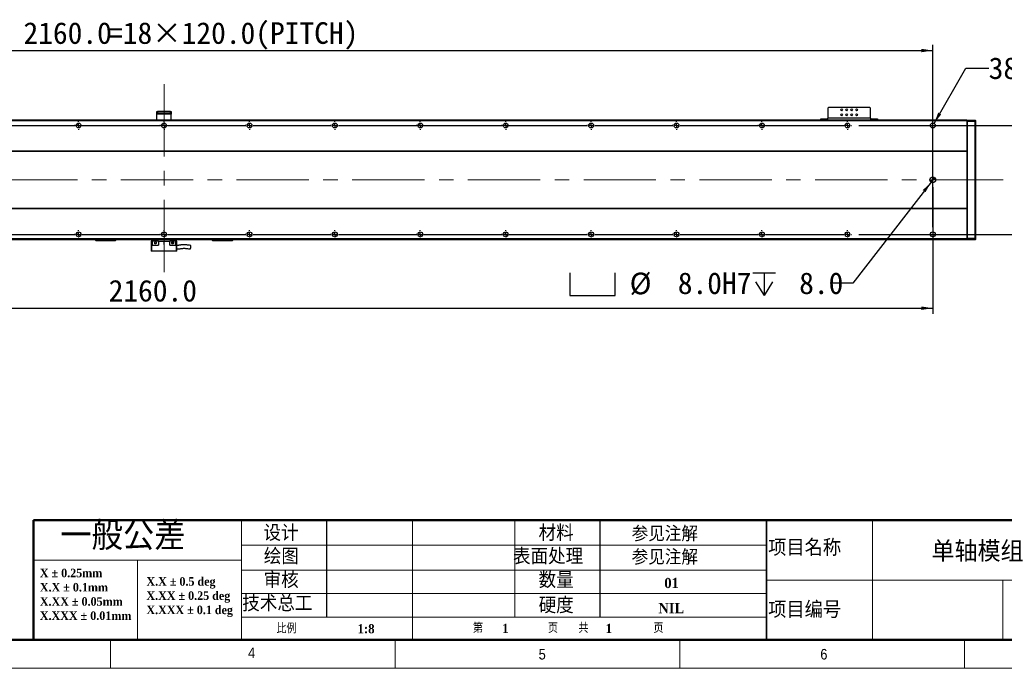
# Model space of a CAD drawing. Header units: millimetres. Extents: x 40 to 3320, y 40 to 2336.
# Tile 3 of 8: x 1153 to 2536, y 40 to 952. Entities that reach past the tile are written whole.
import ezdxf

# ---------------------------------------------------------------- set-up
doc = ezdxf.new("R2010")
doc.units = ezdxf.units.MM
doc.header["$LTSCALE"] = 8
doc.linetypes.add('CENTERX2', pattern=[20.32, 12.7, -2.54, 2.54, -2.54])
doc.layers.add('DIMNS', color=7, linetype='Continuous')
doc.styles.add('SLDTEXTSTYLE0', font='Gothic.ttf', dxfattribs={"width": 0.913})
doc.styles.add('SLDTEXTSTYLE1', font='timesbd.ttf', dxfattribs={"width": 0.933})
doc.styles.add('SLDTEXTSTYLE2', font='txt', dxfattribs={"bigfont": 'bigfont'})
doc.styles.add('SLDTEXTSTYLE3', font='txt', dxfattribs={"bigfont": 'bigfont'})
doc.styles.add('SLDTEXTSTYLE6', font='timesbd.ttf', dxfattribs={"width": 0.933, "bigfont": 'bigfont'})
doc.styles.add('SLDTEXTSTYLE7', font='txt')
doc.dimstyles.new('SLDDIMSTYLE0', dxfattribs={"dimtxt": 30.4, "dimasz": 16, "dimexe": 0, "dimexo": 0.0625, "dimgap": 7.6, "dimtad": 2, "dimdec": 1, "dimrnd": 1e-09, "dimzin": 4, "dimdsep": 46, "dimtxsty": 'SLDTEXTSTYLE7', "dimsah": 1, "dimcen": 0.09, "dimadec": 0, "dimazin": 1, "dimtfac": 1, "dimtdec": 1, "dimtmove": 0, "dimatfit": 0, "dimfxl": 0, "dimfrac": 2, "dimtolj": 1, "dimtzin": 12, "dimarcsym": 0})
doc.dimstyles.new('SLDDIMSTYLE2', dxfattribs={"dimtxt": 30.4, "dimasz": 16, "dimexe": 0, "dimexo": 0.0625, "dimgap": 7.6, "dimtad": 0, "dimtih": 1, "dimtoh": 1, "dimdec": 1, "dimrnd": 1e-09, "dimzin": 4, "dimdsep": 46, "dimtxsty": 'SLDTEXTSTYLE7', "dimsah": 1, "dimcen": 0, "dimadec": 0, "dimazin": 1, "dimtfac": 1, "dimtdec": 1, "dimtofl": 0, "dimtmove": 0, "dimatfit": 3, "dimfxl": 0, "dimfrac": 2, "dimtolj": 1, "dimtzin": 12, "dimarcsym": 0})
doc.dimstyles.new('SLDDIMSTYLE3', dxfattribs={"dimtxt": 30.4, "dimasz": 16, "dimexe": 0, "dimexo": 0.0625, "dimgap": 7.6, "dimtad": 2, "dimdec": 1, "dimrnd": 1e-09, "dimzin": 4, "dimdsep": 46, "dimtxsty": 'SLDTEXTSTYLE7', "dimsah": 1, "dimcen": 0.09, "dimadec": 0, "dimazin": 1, "dimtfac": 1, "dimtdec": 1, "dimtofl": 0, "dimtmove": 0, "dimatfit": 3, "dimfxl": 0, "dimfrac": 2, "dimtolj": 1, "dimtzin": 12, "dimarcsym": 0})
doc.dimstyles.new('SLDDIMSTYLE6', dxfattribs={"dimtxt": 30.4, "dimasz": 16, "dimexe": 0, "dimexo": 0.0625, "dimgap": 7.6, "dimtad": 0, "dimtih": 1, "dimtoh": 1, "dimdec": 1, "dimrnd": 1e-09, "dimzin": 12, "dimdsep": 46, "dimtxsty": 'SLDTEXTSTYLE7', "dimsah": 1, "dimcen": 0, "dimadec": 0, "dimazin": 3, "dimtfac": 1, "dimtdec": 1, "dimtofl": 0, "dimtmove": 0, "dimatfit": 3, "dimfxl": 0, "dimfrac": 2, "dimtolj": 1, "dimtzin": 12, "dimarcsym": 0})

# ---------------------------------------------------------------- blocks, each defined once
blk = doc.blocks.new('SW_NOTE_0')
at = {"color": 0, "linetype": 'Continuous', "lineweight": 0, "char_height": 12, "attachment_point": 1, "style": 'SLDTEXTSTYLE1'}
for s, insert in [('X.X ± 0.5 deg', (0, 15.8)), ('X.XX ± 0.25 deg', (0, -4.2)), ('X.XXX ± 0.1 deg', (0, -24.2))]:
    blk.add_mtext(s, dxfattribs=dict(at, insert=insert))
blk = doc.blocks.new('SW_NOTE_1')
at = {"color": 0, "linetype": 'Continuous', "lineweight": 0, "char_height": 12, "attachment_point": 1, "style": 'SLDTEXTSTYLE1'}
for s, insert in [('X ± 0.25mm ', (0, 15.8)), ('X.X ± 0.1mm', (0, -4.2))]:
    blk.add_mtext(s, dxfattribs=dict(at, insert=insert))
blk = doc.blocks.new('SW_NOTE_2')
at = {"color": 0, "linetype": 'Continuous', "lineweight": 0, "char_height": 12, "attachment_point": 1, "style": 'SLDTEXTSTYLE1'}
for s, insert in [('X.XX ± 0.05mm', (0, 15.8)), ('X.XXX ± 0.01mm', (0, -4.2))]:
    blk.add_mtext(s, dxfattribs=dict(at, insert=insert))
blk = doc.blocks.new('SW_SYMBOL_HOLE_SPOT')
at = {"layer": 'DIMNS', "color": 0}
for p, q in [((0, 7000), (0, 600)), ((12800, 600), (12800, 7000)), ((0, 600), (12800, 600))]:
    blk.add_line(p, q, dxfattribs=at)
blk = doc.blocks.new('SW_SYMBOL_HOLE_DEPTH')
at = {"layer": 'DIMNS', "color": 0}
for p, q in [((0, 7000), (6400, 7000)), ((3200, 7000), (3200, 600)), ((800, 4440), (3200, 600)), ((5600, 4440), (3200, 600))]:
    blk.add_line(p, q, dxfattribs=at)
blk = doc.blocks.new('_D_19')
at = {"layer": 'DIMNS'}
for p, q in [((2432.9, 723.2), (2322.9, 581.1)), ((2322.9, 581.1), (2290.9, 581.1))]:
    blk.add_line(p, q, dxfattribs=at)
blk.add_solid([(2432.9, 723.2), (2421.2, 712), (2425, 709.1)], dxfattribs=at)
at = {"layer": 'DIMNS', "xscale": 0.004985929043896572, "yscale": 0.004985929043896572, "zscale": 0.004985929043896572}
for name, p in [('SW_SYMBOL_HOLE_SPOT', (1925.3, 560.9)), ('SW_SYMBOL_HOLE_DEPTH', (2182.4, 560.9))]:
    blk.add_blockref(name, p, dxfattribs=at)
at = {"layer": 'DIMNS', "char_height": 30.4, "attachment_point": 1, "style": 'SLDTEXTSTYLE7'}
for s, insert in [('%%c', (2009.4, 596.1)), (' 8.0H7 ', (2056.4, 596.4)), (' 8.0', (2226.9, 596.4))]:
    blk.add_mtext(s, dxfattribs=dict(at, insert=insert))
blk = doc.blocks.new('_D_20')
at = {"layer": 'DIMNS'}
for p, q in [((275.3, 709.7), (275.3, 538.1)), ((2435.3, 716.2), (2435.3, 538.1)), ((275.3, 546.1), (2435.3, 546.1))]:
    blk.add_line(p, q, dxfattribs=at)
for points in [[(275.3, 546.1), (291.3, 543.7), (291.3, 548.5)], [(2435.3, 546.1), (2419.3, 548.5), (2419.3, 543.7)]]:
    blk.add_solid(points, dxfattribs=at)
at = {"layer": 'DIMNS', "insert": (1277.5, 585.9), "char_height": 30.4, "attachment_point": 1, "style": 'SLDTEXTSTYLE7'}
blk.add_mtext('2160.0', dxfattribs=at)
blk = doc.blocks.new('_D_21')
at = {"layer": 'DIMNS'}
for p, q in [((2602.3, 802.9), (2602.3, 834.9)), ((2331.4, 802.9), (2610.3, 802.9)), ((2602.3, 802.9), (2602.3, 649.9)), ((2331.4, 649.9), (2610.3, 649.9)), ((2602.3, 649.9), (2602.3, 617.9))]:
    blk.add_line(p, q, dxfattribs=at)
for points in [[(2602.3, 802.9), (2604.7, 818.9), (2599.9, 818.9)], [(2602.3, 649.9), (2599.9, 633.9), (2604.7, 633.9)]]:
    blk.add_solid(points, dxfattribs=at)
at = {"layer": 'DIMNS', "insert": (2562.4, 677.8), "char_height": 30.4, "attachment_point": 1, "rotation": 90, "style": 'SLDTEXTSTYLE7'}
blk.add_mtext('153.0', dxfattribs=at)
blk = doc.blocks.new('_D_22')
at = {"layer": 'DIMNS'}
for p, q in [((275.3, 660), (275.3, 916.2)), ((2435.3, 660), (2435.3, 916.2)), ((275.3, 908.2), (2435.3, 908.2))]:
    blk.add_line(p, q, dxfattribs=at)
for points in [[(275.3, 908.2), (291.3, 905.8), (291.3, 910.6)], [(2435.3, 908.2), (2419.3, 910.6), (2419.3, 905.8)]]:
    blk.add_solid(points, dxfattribs=at)
at = {"layer": 'DIMNS', "char_height": 30.4, "attachment_point": 1, "style": 'SLDTEXTSTYLE7'}
for s, insert in [('2160.0', (1157.9, 948)), ('=18×120.0(PITCH)', (1276.7, 948))]:
    blk.add_mtext(s, dxfattribs=dict(at, insert=insert))
blk = doc.blocks.new('_D_23')
at = {"layer": 'DIMNS'}
for p, q in [((2437, 805.8), (2481.8, 883.3)), ((2481.8, 883.3), (2513.8, 883.3))]:
    blk.add_line(p, q, dxfattribs=at)
blk.add_solid([(2437, 805.8), (2447.1, 818.5), (2442.9, 820.9)], dxfattribs=at)
at = {"layer": 'DIMNS', "char_height": 30.4, "attachment_point": 1, "style": 'SLDTEXTSTYLE7'}
for s, insert in [('38X ', (2513.8, 898.6)), ('%%c', (2592.9, 898.3)), (' 6.8 THROUGH HOLE', (2639.9, 898.6))]:
    blk.add_mtext(s, dxfattribs=dict(at, insert=insert))
blk = doc.blocks.new('SW_CENTERMARKSYMBOL_1')
at = {"layer": 'DIMNS', "color": 0}
for p, q in [((725.08, 0), (834.92, 0)), ((834.92, 0), (834.06, 0)), ((840, 0), (837.46, 0)), ((840, 0), (837.46, 0)), ((840, 0), (837.46, 0)), ((840, 0), (837.46, 0)), ((840, 0), (837.46, 0)), ((840, 0), (837.46, 0)), ((840, 0), (837.46, 0)), ((840, 0), (837.46, 0)), ((840, 5.08), (840, 5.94)), ((840, 0), (840, 2.54)), ((840, 0), (840, 2.54)), ((840, 0), (840, 2.54)), ((840, 0), (840, 2.54)), ((840, 0), (840, 2.54)), ((840, 0), (840, 2.54)), ((840, 0), (840, 2.54)), ((840, 0), (840, 2.54)), ((840, 0), (840, -2.54)), ((840, 0), (842.54, 0)), ((840, 0), (840, -2.54)), ((840, 0), (842.54, 0)), ((840, 0), (840, -2.54)), ((840, 0), (842.54, 0)), ((840, 0), (840, -2.54)), ((840, 0), (842.54, 0)), ((840, 0), (840, -2.54)), ((840, 0), (842.54, 0)), ((840, 0), (840, -2.54)), ((840, 0), (842.54, 0)), ((840, 0), (840, -2.54)), ((840, 0), (842.54, 0)), ((840, 0), (840, -2.54)), ((840, 0), (842.54, 0)), ((845.08, 0), (845.94, 0)), ((845.08, 0), (954.92, 0)), ((954.92, 0), (954.06, 0)), ((960, 0), (957.46, 0)), ((960, 0), (957.46, 0)), ((960, 0), (957.46, 0)), ((960, 0), (957.46, 0)), ((960, 0), (957.46, 0)), ((960, 0), (957.46, 0)), ((960, 0), (957.46, 0)), ((960, 0), (957.46, 0)), ((960, 0), (957.46, 0)), ((960, 5.08), (960, 5.94)), ((960, 0), (960, 2.54)), ((960, 0), (960, 2.54)), ((960, 0), (960, 2.54)), ((960, 0), (960, 2.54)), ((960, 0), (960, 2.54)), ((960, 0), (960, 2.54)), ((960, 0), (960, 2.54)), ((960, 0), (960, 2.54)), ((960, 0), (960, 2.54)), ((960, 0), (960, -2.54)), ((960, 0), (962.54, 0)), ((960, 0), (960, -2.54)), ((960, 0), (962.54, 0)), ((960, 0), (960, -2.54)), ((960, 0), (962.54, 0)), ((960, 0), (960, -2.54)), ((960, 0), (962.54, 0)), ((960, 0), (960, -2.54)), ((960, 0), (962.54, 0)), ((960, 0), (960, -2.54)), ((960, 0), (962.54, 0)), ((960, 0), (960, -2.54)), ((960, 0), (962.54, 0)), ((960, 0), (960, -2.54)), ((960, 0), (962.54, 0)), ((960, 0), (960, -2.54)), ((960, 0), (962.54, 0)), ((965.08, 0), (965.94, 0)), ((965.08, 0), (1074.92, 0)), ((1074.92, 0), (1074.06, 0)), ((1080, 0), (1077.46, 0)), ((1080, 0), (1077.46, 0)), ((1080, 0), (1077.46, 0)), ((1080, 0), (1077.46, 0)), ((1080, 0), (1077.46, 0)), ((1080, 0), (1077.46, 0)), ((1080, 0), (1077.46, 0)), ((1080, 0), (1077.46, 0)), ((1080, 5.08), (1080, 5.94)), ((1080, 0), (1080, 2.54)), ((1080, 0), (1080, 2.54)), ((1080, 0), (1080, 2.54)), ((1080, 0), (1080, 2.54)), ((1080, 0), (1080, 2.54)), ((1080, 0), (1080, 2.54)), ((1080, 0), (1080, 2.54)), ((1080, 0), (1080, 2.54)), ((1080, 0), (1080, -2.54)), ((1080, 0), (1082.54, 0)), ((1080, 0), (1080, -2.54)), ((1080, 0), (1082.54, 0)), ((1080, 0), (1080, -2.54)), ((1080, 0), (1082.54, 0)), ((1080, 0), (1080, -2.54)), ((1080, 0), (1082.54, 0)), ((1080, 0), (1080, -2.54)), ((1080, 0), (1082.54, 0)), ((1080, 0), (1080, -2.54)), ((1080, 0), (1082.54, 0)), ((1080, 0), (1080, -2.54)), ((1080, 0), (1082.54, 0)), ((1080, 0), (1080, -2.54)), ((1080, 0), (1082.54, 0)), ((1085.08, 0), (1085.94, 0)), ((1085.08, 0), (1194.92, 0)), ((1194.92, 0), (1194.06, 0)), ((1200, 0), (1197.46, 0)), ((1200, 0), (1197.46, 0)), ((1200, 0), (1197.46, 0)), ((1200, 0), (1197.46, 0)), ((1200, 0), (1197.46, 0)), ((1200, 0), (1197.46, 0)), ((1200, 0), (1197.46, 0)), ((1200, 5.08), (1200, 5.94)), ((1200, 0), (1200, 2.54)), ((1200, 0), (1200, 2.54)), ((1200, 0), (1200, 2.54)), ((1200, 0), (1200, 2.54)), ((1200, 0), (1200, 2.54)), ((1200, 0), (1200, 2.54)), ((1200, 0), (1200, 2.54)), ((1200, 0), (1200, -2.54)), ((1200, 0), (1202.54, 0)), ((1200, 0), (1200, -2.54)), ((1200, 0), (1202.54, 0)), ((1200, 0), (1200, -2.54)), ((1200, 0), (1202.54, 0)), ((1200, 0), (1200, -2.54)), ((1200, 0), (1202.54, 0)), ((1200, 0), (1200, -2.54)), ((1200, 0), (1202.54, 0)), ((1200, 0), (1200, -2.54)), ((1200, 0), (1202.54, 0)), ((1200, 0), (1200, -2.54)), ((1200, 0), (1202.54, 0)), ((1205.08, 0), (1205.94, 0)), ((1205.08, 0), (1314.92, 0)), ((1314.92, 0), (1314.06, 0)), ((1320, 0), (1317.46, 0)), ((1320, 0), (1317.46, 0)), ((1320, 0), (1317.46, 0)), ((1320, 0), (1317.46, 0)), ((1320, 0), (1317.46, 0)), ((1320, 0), (1317.46, 0)), ((1320, 5.08), (1320, 5.94)), ((1320, 0), (1320, 2.54)), ((1320, 0), (1320, 2.54)), ((1320, 0), (1320, 2.54)), ((1320, 0), (1320, 2.54)), ((1320, 0), (1320, 2.54)), ((1320, 0), (1320, 2.54)), ((1320, 0), (1320, -2.54)), ((1320, 0), (1322.54, 0)), ((1320, 0), (1320, -2.54)), ((1320, 0), (1322.54, 0)), ((1320, 0), (1320, -2.54)), ((1320, 0), (1322.54, 0)), ((1320, 0), (1320, -2.54)), ((1320, 0), (1322.54, 0)), ((1320, 0), (1320, -2.54)), ((1320, 0), (1322.54, 0)), ((1320, 0), (1320, -2.54)), ((1320, 0), (1322.54, 0)), ((1325.08, 0), (1325.94, 0)), ((1325.08, 0), (1434.92, 0)), ((1434.92, 0), (1434.06, 0)), ((1440, 0), (1437.46, 0)), ((1440, 0), (1437.46, 0)), ((1440, 0), (1437.46, 0)), ((1440, 0), (1437.46, 0)), ((1440, 0), (1437.46, 0)), ((1440, 5.08), (1440, 5.94)), ((1440, 0), (1440, 2.54)), ((1440, 0), (1440, 2.54)), ((1440, 0), (1440, 2.54)), ((1440, 0), (1440, 2.54)), ((1440, 0), (1440, 2.54)), ((1440, 0), (1440, -2.54)), ((1440, 0), (1442.54, 0)), ((1440, 0), (1440, -2.54)), ((1440, 0), (1442.54, 0)), ((1440, 0), (1440, -2.54)), ((1440, 0), (1442.54, 0)), ((1440, 0), (1440, -2.54)), ((1440, 0), (1442.54, 0)), ((1440, 0), (1440, -2.54)), ((1440, 0), (1442.54, 0)), ((1445.08, 0), (1445.94, 0)), ((1445.08, 0), (1554.92, 0)), ((1554.92, 0), (1554.06, 0)), ((1560, 0), (1557.46, 0)), ((1560, 0), (1557.46, 0)), ((1560, 0), (1557.46, 0)), ((1560, 0), (1557.46, 0)), ((1560, 5.08), (1560, 5.94)), ((1560, 0), (1560, 2.54)), ((1560, 0), (1560, 2.54)), ((1560, 0), (1560, 2.54)), ((1560, 0), (1560, 2.54)), ((1560, 0), (1560, -2.54)), ((1560, 0), (1562.54, 0)), ((1560, 0), (1560, -2.54)), ((1560, 0), (1562.54, 0)), ((1560, 0), (1560, -2.54)), ((1560, 0), (1562.54, 0)), ((1560, 0), (1560, -2.54)), ((1560, 0), (1562.54, 0)), ((1565.08, 0), (1565.94, 0)), ((1565.08, 0), (1674.92, 0)), ((1674.92, 0), (1674.06, 0)), ((1680, 0), (1677.46, 0)), ((1680, 0), (1677.46, 0)), ((1680, 0), (1677.46, 0)), ((1680, 5.08), (1680, 5.94)), ((1680, 0), (1680, 2.54)), ((1680, 0), (1680, 2.54)), ((1680, 0), (1680, 2.54)), ((1680, 0), (1680, -2.54)), ((1680, 0), (1682.54, 0)), ((1680, 0), (1680, -2.54)), ((1680, 0), (1682.54, 0)), ((1680, 0), (1680, -2.54)), ((1680, 0), (1682.54, 0)), ((1685.08, 0), (1685.94, 0)), ((1685.08, 0), (1794.92, 0)), ((1794.92, 0), (1794.06, 0)), ((1800, 0), (1797.46, 0)), ((1800, 0), (1797.46, 0)), ((1800, 5.08), (1800, 5.94)), ((1800, 0), (1800, 2.54)), ((1800, 0), (1800, 2.54)), ((1800, 0), (1800, -2.54)), ((1800, 0), (1802.54, 0)), ((1800, 0), (1800, -2.54)), ((1800, 0), (1802.54, 0)), ((1805.08, 0), (1805.94, 0)), ((1805.08, 0), (1914.92, 0)), ((1920, 0), (1917.46, 0)), ((1920, 5.08), (1920, 5.94)), ((1920, 0), (1920, 2.54)), ((1920, 0), (1920, -2.54)), ((1920, 0), (1922.54, 0)), ((1925.08, 0), (1925.94, 0)), ((840, -5.08), (840, -5.94)), ((960, -5.08), (960, -5.94)), ((1080, -5.08), (1080, -5.94)), ((1200, -5.08), (1200, -5.94)), ((1320, -5.08), (1320, -5.94)), ((1440, -5.08), (1440, -5.94)), ((1560, -5.08), (1560, -5.94)), ((1680, -5.08), (1680, -5.94)), ((1800, -5.08), (1800, -5.94)), ((1920, -5.08), (1920, -5.94))]:
    blk.add_line(p, q, dxfattribs=at)
blk = doc.blocks.new('SW_CENTERMARKSYMBOL_2')
at = {"layer": 'DIMNS', "color": 0}
for p, q in [((725.08, 0), (834.92, 0)), ((834.92, 0), (834.06, 0)), ((840, 0), (837.46, 0)), ((840, 0), (837.46, 0)), ((840, 0), (837.46, 0)), ((840, 0), (837.46, 0)), ((840, 0), (837.46, 0)), ((840, 0), (837.46, 0)), ((840, 0), (837.46, 0)), ((840, 0), (837.46, 0)), ((840, 5.08), (840, 5.94)), ((840, 0), (840, 2.54)), ((840, 0), (840, 2.54)), ((840, 0), (840, 2.54)), ((840, 0), (840, 2.54)), ((840, 0), (840, 2.54)), ((840, 0), (840, 2.54)), ((840, 0), (840, 2.54)), ((840, 0), (840, 2.54)), ((840, 0), (840, -2.54)), ((840, 0), (842.54, 0)), ((840, 0), (840, -2.54)), ((840, 0), (842.54, 0)), ((840, 0), (840, -2.54)), ((840, 0), (842.54, 0)), ((840, 0), (840, -2.54)), ((840, 0), (842.54, 0)), ((840, 0), (840, -2.54)), ((840, 0), (842.54, 0)), ((840, 0), (840, -2.54)), ((840, 0), (842.54, 0)), ((840, 0), (840, -2.54)), ((840, 0), (842.54, 0)), ((840, 0), (840, -2.54)), ((840, 0), (842.54, 0)), ((845.08, 0), (845.94, 0)), ((845.08, 0), (954.92, 0)), ((954.92, 0), (954.06, 0)), ((960, 0), (957.46, 0)), ((960, 0), (957.46, 0)), ((960, 0), (957.46, 0)), ((960, 0), (957.46, 0)), ((960, 0), (957.46, 0)), ((960, 0), (957.46, 0)), ((960, 0), (957.46, 0)), ((960, 0), (957.46, 0)), ((960, 0), (957.46, 0)), ((960, 5.08), (960, 5.94)), ((960, 0), (960, 2.54)), ((960, 0), (960, 2.54)), ((960, 0), (960, 2.54)), ((960, 0), (960, 2.54)), ((960, 0), (960, 2.54)), ((960, 0), (960, 2.54)), ((960, 0), (960, 2.54)), ((960, 0), (960, 2.54)), ((960, 0), (960, 2.54)), ((960, 0), (960, -2.54)), ((960, 0), (962.54, 0)), ((960, 0), (960, -2.54)), ((960, 0), (962.54, 0)), ((960, 0), (960, -2.54)), ((960, 0), (962.54, 0)), ((960, 0), (960, -2.54)), ((960, 0), (962.54, 0)), ((960, 0), (960, -2.54)), ((960, 0), (962.54, 0)), ((960, 0), (960, -2.54)), ((960, 0), (962.54, 0)), ((960, 0), (960, -2.54)), ((960, 0), (962.54, 0)), ((960, 0), (960, -2.54)), ((960, 0), (962.54, 0)), ((960, 0), (960, -2.54)), ((960, 0), (962.54, 0)), ((965.08, 0), (965.94, 0)), ((965.08, 0), (1074.92, 0)), ((1074.92, 0), (1074.06, 0)), ((1080, 0), (1077.46, 0)), ((1080, 0), (1077.46, 0)), ((1080, 0), (1077.46, 0)), ((1080, 0), (1077.46, 0)), ((1080, 0), (1077.46, 0)), ((1080, 0), (1077.46, 0)), ((1080, 0), (1077.46, 0)), ((1080, 0), (1077.46, 0)), ((1080, 5.08), (1080, 5.94)), ((1080, 0), (1080, 2.54)), ((1080, 0), (1080, 2.54)), ((1080, 0), (1080, 2.54)), ((1080, 0), (1080, 2.54)), ((1080, 0), (1080, 2.54)), ((1080, 0), (1080, 2.54)), ((1080, 0), (1080, 2.54)), ((1080, 0), (1080, 2.54)), ((1080, 0), (1080, -2.54)), ((1080, 0), (1082.54, 0)), ((1080, 0), (1080, -2.54)), ((1080, 0), (1082.54, 0)), ((1080, 0), (1080, -2.54)), ((1080, 0), (1082.54, 0)), ((1080, 0), (1080, -2.54)), ((1080, 0), (1082.54, 0)), ((1080, 0), (1080, -2.54)), ((1080, 0), (1082.54, 0)), ((1080, 0), (1080, -2.54)), ((1080, 0), (1082.54, 0)), ((1080, 0), (1080, -2.54)), ((1080, 0), (1082.54, 0)), ((1080, 0), (1080, -2.54)), ((1080, 0), (1082.54, 0)), ((1085.08, 0), (1085.94, 0)), ((1085.08, 0), (1194.92, 0)), ((1194.92, 0), (1194.06, 0)), ((1200, 0), (1197.46, 0)), ((1200, 0), (1197.46, 0)), ((1200, 0), (1197.46, 0)), ((1200, 0), (1197.46, 0)), ((1200, 0), (1197.46, 0)), ((1200, 0), (1197.46, 0)), ((1200, 0), (1197.46, 0)), ((1200, 5.08), (1200, 5.94)), ((1200, 0), (1200, 2.54)), ((1200, 0), (1200, 2.54)), ((1200, 0), (1200, 2.54)), ((1200, 0), (1200, 2.54)), ((1200, 0), (1200, 2.54)), ((1200, 0), (1200, 2.54)), ((1200, 0), (1200, 2.54)), ((1200, 0), (1200, -2.54)), ((1200, 0), (1202.54, 0)), ((1200, 0), (1200, -2.54)), ((1200, 0), (1202.54, 0)), ((1200, 0), (1200, -2.54)), ((1200, 0), (1202.54, 0)), ((1200, 0), (1200, -2.54)), ((1200, 0), (1202.54, 0)), ((1200, 0), (1200, -2.54)), ((1200, 0), (1202.54, 0)), ((1200, 0), (1200, -2.54)), ((1200, 0), (1202.54, 0)), ((1200, 0), (1200, -2.54)), ((1200, 0), (1202.54, 0)), ((1205.08, 0), (1205.94, 0)), ((1205.08, 0), (1314.92, 0)), ((1314.92, 0), (1314.06, 0)), ((1320, 0), (1317.46, 0)), ((1320, 0), (1317.46, 0)), ((1320, 0), (1317.46, 0)), ((1320, 0), (1317.46, 0)), ((1320, 0), (1317.46, 0)), ((1320, 0), (1317.46, 0)), ((1320, 5.08), (1320, 5.94)), ((1320, 0), (1320, 2.54)), ((1320, 0), (1320, 2.54)), ((1320, 0), (1320, 2.54)), ((1320, 0), (1320, 2.54)), ((1320, 0), (1320, 2.54)), ((1320, 0), (1320, 2.54)), ((1320, 0), (1320, -2.54)), ((1320, 0), (1322.54, 0)), ((1320, 0), (1320, -2.54)), ((1320, 0), (1322.54, 0)), ((1320, 0), (1320, -2.54)), ((1320, 0), (1322.54, 0)), ((1320, 0), (1320, -2.54)), ((1320, 0), (1322.54, 0)), ((1320, 0), (1320, -2.54)), ((1320, 0), (1322.54, 0)), ((1320, 0), (1320, -2.54)), ((1320, 0), (1322.54, 0)), ((1325.08, 0), (1325.94, 0)), ((1325.08, 0), (1434.92, 0)), ((1434.92, 0), (1434.06, 0)), ((1440, 0), (1437.46, 0)), ((1440, 0), (1437.46, 0)), ((1440, 0), (1437.46, 0)), ((1440, 0), (1437.46, 0)), ((1440, 0), (1437.46, 0)), ((1440, 5.08), (1440, 5.94)), ((1440, 0), (1440, 2.54)), ((1440, 0), (1440, 2.54)), ((1440, 0), (1440, 2.54)), ((1440, 0), (1440, 2.54)), ((1440, 0), (1440, 2.54)), ((1440, 0), (1440, -2.54)), ((1440, 0), (1442.54, 0)), ((1440, 0), (1440, -2.54)), ((1440, 0), (1442.54, 0)), ((1440, 0), (1440, -2.54)), ((1440, 0), (1442.54, 0)), ((1440, 0), (1440, -2.54)), ((1440, 0), (1442.54, 0)), ((1440, 0), (1440, -2.54)), ((1440, 0), (1442.54, 0)), ((1445.08, 0), (1445.94, 0)), ((1445.08, 0), (1554.92, 0)), ((1554.92, 0), (1554.06, 0)), ((1560, 0), (1557.46, 0)), ((1560, 0), (1557.46, 0)), ((1560, 0), (1557.46, 0)), ((1560, 0), (1557.46, 0)), ((1560, 5.08), (1560, 5.94)), ((1560, 0), (1560, 2.54)), ((1560, 0), (1560, 2.54)), ((1560, 0), (1560, 2.54)), ((1560, 0), (1560, 2.54)), ((1560, 0), (1560, -2.54)), ((1560, 0), (1562.54, 0)), ((1560, 0), (1560, -2.54)), ((1560, 0), (1562.54, 0)), ((1560, 0), (1560, -2.54)), ((1560, 0), (1562.54, 0)), ((1560, 0), (1560, -2.54)), ((1560, 0), (1562.54, 0)), ((1565.08, 0), (1565.94, 0)), ((1565.08, 0), (1674.92, 0)), ((1674.92, 0), (1674.06, 0)), ((1680, 0), (1677.46, 0)), ((1680, 0), (1677.46, 0)), ((1680, 0), (1677.46, 0)), ((1680, 5.08), (1680, 5.94)), ((1680, 0), (1680, 2.54)), ((1680, 0), (1680, 2.54)), ((1680, 0), (1680, 2.54)), ((1680, 0), (1680, -2.54)), ((1680, 0), (1682.54, 0)), ((1680, 0), (1680, -2.54)), ((1680, 0), (1682.54, 0)), ((1680, 0), (1680, -2.54)), ((1680, 0), (1682.54, 0)), ((1685.08, 0), (1685.94, 0)), ((1685.08, 0), (1794.92, 0)), ((1794.92, 0), (1794.06, 0)), ((1800, 0), (1797.46, 0)), ((1800, 0), (1797.46, 0)), ((1800, 5.08), (1800, 5.94)), ((1800, 0), (1800, 2.54)), ((1800, 0), (1800, 2.54)), ((1800, 0), (1800, -2.54)), ((1800, 0), (1802.54, 0)), ((1800, 0), (1800, -2.54)), ((1800, 0), (1802.54, 0)), ((1805.08, 0), (1805.94, 0)), ((1805.08, 0), (1914.92, 0)), ((1920, 0), (1917.46, 0)), ((1920, 5.08), (1920, 5.94)), ((1920, 0), (1920, 2.54)), ((1920, 0), (1920, -2.54)), ((1920, 0), (1922.54, 0)), ((1925.08, 0), (1925.94, 0)), ((840, -5.08), (840, -5.94)), ((960, -5.08), (960, -5.94)), ((1080, -5.08), (1080, -5.94)), ((1200, -5.08), (1200, -5.94)), ((1320, -5.08), (1320, -5.94)), ((1440, -5.08), (1440, -5.94)), ((1560, -5.08), (1560, -5.94)), ((1680, -5.08), (1680, -5.94)), ((1800, -5.08), (1800, -5.94)), ((1920, -5.08), (1920, -5.94))]:
    blk.add_line(p, q, dxfattribs=at)
blk = doc.blocks.new('SW_DOWELSYMBOL_4')
at = {"linetype": 'Continuous', "lineweight": 18}
h = blk.add_hatch(color=0, dxfattribs=at)
edge = h.paths.add_edge_path(flags=0)
edge.add_arc((0, 0), 4, 180, 270)
edge.add_line((0, -4), (0, 0))
edge.add_line((0, 0), (-4, 0))
h = blk.add_hatch(color=0, dxfattribs=at)
edge = h.paths.add_edge_path(flags=0)
edge.add_arc((0, 0), 4, 0, 90)
edge.add_line((0, 4), (0, 0))
edge.add_line((0, 0), (4, 0))
at = {"layer": 'DIMNS', "color": 0}
blk.add_circle((0, 0), 4, dxfattribs=at)

msp = doc.modelspace()

# ---------------------------------------------------------------- linework, layer by layer
at = {"color": 7, "linetype": 'Continuous', "lineweight": 25}
for p, q in [((1345.3228436, 820.3520934), (1345.3228436, 822.3520975)), ((1345.3228436, 822.3520975), (1346.3228437, 822.3520975)), ((1346.3228437, 820.3520934), (1345.3228436, 820.3520934)), ((1345.3228436, 818.8520978), (1345.3228436, 820.3520934)), ((1365.3228431, 818.8520978), (1345.3228436, 818.8520978)), ((1345.3228436, 810.3520955), (1345.3228436, 818.8520978)), ((1346.3228437, 822.3520975), (1346.3228437, 820.3520934)), ((1364.3228429, 822.3520975), (1346.3228437, 822.3520975)), ((1364.3228429, 820.3520934), (1346.3228437, 820.3520934)), ((1364.3228429, 820.3520934), (1364.3228429, 822.3520975)), ((1364.3228429, 822.3520975), (1365.3228431, 822.3520975)), ((1365.3228431, 820.3520934), (1364.3228429, 820.3520934)), ((1365.3228431, 822.3520975), (1365.3228431, 820.3520934)), ((1365.3228431, 820.3520934), (1365.3228431, 818.8520978)), ((1365.3228431, 810.3520955), (1365.3228431, 818.8520978)), ((2288.8228352, 828.1520988), (2287.8228481, 827.1520968)), ((2287.8228481, 827.1520968), (2287.8228481, 813.3520941)), ((2346.8228634, 828.1520988), (2288.8228352, 828.1520988)), ((2347.8228505, 827.1520968), (2346.8228634, 828.1520988)), ((2347.8228505, 813.3520941), (2347.8228505, 827.1520968)), ((2483.3228643, 810.3520955), (227.3228224, 810.3520955)), ((2483.3228643, 809.3520935), (227.3228224, 809.3520935)), ((2277.8228576, 810.3520955), (2277.8228576, 812.3520996)), ((2277.8228576, 812.3520996), (2278.8228448, 812.3520996)), ((2278.8228448, 812.3520996), (2278.8228448, 810.3520955)), ((2278.8228448, 812.3520996), (2286.822861, 812.3520996)), ((2286.822861, 812.3520996), (2286.822861, 810.3520955)), ((2287.8228481, 812.3520996), (2286.822861, 812.3520996)), ((2347.8228505, 813.3520941), (2287.8228481, 813.3520941)), ((2287.8228481, 810.3520955), (2287.8228481, 813.3520941)), ((2347.8228505, 813.3520941), (2347.8228505, 810.3520955)), ((2348.8228376, 812.3520996), (2347.8228505, 812.3520996)), ((2348.8228376, 812.3520996), (2348.8228376, 810.3520955)), ((2348.8228376, 812.3520996), (2356.8228538, 812.3520996)), ((2356.8228538, 810.3520955), (2356.8228538, 812.3520996)), ((2356.8228538, 812.3520996), (2357.8229006, 812.3520996)), ((2357.8229006, 812.3520996), (2357.8229006, 810.3520955)), ((2483.3228643, 810.0520979), (2483.6227949, 810.3520955)), ((2483.3228643, 810.3520955), (2483.3228643, 809.3520935)), ((2483.3228643, 809.3520935), (2483.3228643, 766.8520968)), ((2483.3228643, 808.2278307), (2483.6227949, 808.3520989)), ((2483.6227949, 810.3520955), (2483.6227949, 808.3520989)), ((2483.6227949, 810.3520955), (2495.0228985, 810.3520955)), ((2483.6227949, 808.3520989), (2483.6227949, 644.3520944)), ((2495.0228985, 808.3520989), (2483.6227949, 808.3520989)), ((2495.0228985, 808.3520989), (2495.0228985, 810.3520955)), ((2495.322829, 810.0520979), (2495.0228985, 810.3520955)), ((2495.0228985, 644.3520944), (2495.0228985, 808.3520989)), ((2495.322829, 808.2278307), (2495.0228985, 808.3520989)), ((2495.322829, 810.0520979), (2495.322829, 808.2278307)), ((2495.322829, 808.2278307), (2495.322829, 644.4763626)), ((2483.3228643, 766.8520968), (227.3228224, 766.8520968)), ((2483.3228643, 766.3520957), (227.3228224, 766.3520957)), ((2483.3228643, 766.8520968), (2483.3228643, 766.3520957)), ((2483.3228643, 766.3520957), (2483.3228643, 686.3520975)), ((2483.3228643, 686.3520975), (227.3228224, 686.3520975)), ((2483.3228643, 685.8520965), (227.3228224, 685.8520965)), ((2483.3228643, 686.3520975), (2483.3228643, 685.8520965)), ((2483.3228643, 685.8520965), (2483.3228643, 643.3520998)), ((2483.3228643, 643.3520998), (227.3228224, 643.3520998)), ((2483.3228643, 642.3520978), (227.3228224, 642.3520978)), ((1259.3228425, 641.1520998), (1259.3228425, 642.3520978)), ((1259.3228425, 641.1520998), (1259.6228401, 640.8520947)), ((1259.3228425, 641.1520998), (1260.3228445, 641.1520998)), ((1260.4471053, 640.8520947), (1259.6228401, 640.8520947)), ((1260.3228445, 642.3520978), (1260.3228445, 641.1520998)), ((1260.4471053, 640.8520947), (1260.3228445, 641.1520998)), ((1260.3228445, 641.1520998), (1286.3228451, 641.1520998)), ((1286.1985768, 640.8520947), (1260.4471053, 640.8520947)), ((1286.1985768, 640.8520947), (1286.3228451, 641.1520998)), ((1287.022842, 640.8520947), (1286.1985768, 640.8520947)), ((1286.3228451, 641.1520998), (1286.3228451, 642.3520978)), ((1286.3228451, 641.1520998), (1287.3228396, 641.1520998)), ((1287.022842, 640.8520947), (1287.3228396, 641.1520998)), ((1287.3228396, 642.3520978), (1287.3228396, 641.1520998)), ((1337.3228441, 640.4520954), (1337.3228441, 626.0520975)), ((1338.5228439, 640.4520954), (1337.3228441, 640.4520954)), ((1338.3228424, 640.4520954), (1338.3228424, 642.3520978)), ((1338.5228439, 640.4520954), (1338.5228439, 634.4520982)), ((1347.322843, 640.4520954), (1338.5228439, 640.4520954)), ((1347.322843, 640.4520954), (1355.0728433, 640.4520954)), ((1347.322843, 640.4520954), (1347.322843, 634.4520982)), ((1355.5728433, 640.4520954), (1355.0728433, 640.4520954)), ((1355.0728433, 640.4520954), (1355.0728433, 635.702097)), ((1355.5728433, 640.4520954), (1363.3228437, 640.4520954)), ((1355.5728433, 635.702097), (1355.5728433, 640.4520954)), ((1372.1228427, 640.4520954), (1363.3228437, 640.4520954)), ((1363.3228437, 634.4520982), (1363.3228437, 640.4520954)), ((1366.7009658, 638.9038126), (1366.8683701, 639.001378)), ((1366.7009658, 638.9038126), (1366.8683701, 639.001378)), ((1366.7009658, 638.9038126), (1366.8683701, 639.001378)), ((1368.3321308, 638.5033141), (1368.463382, 638.0993138)), ((1373.3228426, 640.4520954), (1372.1228427, 640.4520954)), ((1372.1228427, 634.4520982), (1372.1228427, 640.4520954)), ((1372.3228443, 640.4520954), (1372.3228443, 642.3520978)), ((1373.3228426, 626.0520975), (1373.3228426, 640.4520954)), ((1423.322847, 641.1520998), (1423.322847, 642.3520978)), ((1423.322847, 641.1520998), (1423.6228447, 640.8520947)), ((1423.322847, 641.1520998), (1424.3228416, 641.1520998)), ((1424.4471098, 640.8520947), (1423.6228447, 640.8520947)), ((1424.3228416, 642.3520978), (1424.3228416, 641.1520998)), ((1424.4471098, 640.8520947), (1424.3228416, 641.1520998)), ((1424.3228416, 641.1520998), (1450.3228421, 641.1520998)), ((1450.1985814, 640.8520947), (1424.4471098, 640.8520947)), ((1450.1985814, 640.8520947), (1450.3228421, 641.1520998)), ((1451.0228465, 640.8520947), (1450.1985814, 640.8520947)), ((1450.3228421, 641.1520998), (1450.3228421, 642.3520978)), ((1450.3228421, 641.1520998), (1451.3228442, 641.1520998)), ((1451.0228465, 640.8520947), (1451.3228442, 641.1520998)), ((1451.3228442, 642.3520978), (1451.3228442, 641.1520998)), ((2483.3228643, 644.4763626), (2483.6227949, 644.3520944)), ((2483.3228643, 643.3520998), (2483.3228643, 642.3520978)), ((2483.3228643, 642.6520954), (2483.6227949, 642.3520978)), ((2483.6227949, 644.3520944), (2483.6227949, 642.3520978)), ((2483.6227949, 644.3520944), (2495.0228985, 644.3520944)), ((2495.0228985, 642.3520978), (2483.6227949, 642.3520978)), ((2495.322829, 644.4763626), (2495.0228985, 644.3520944)), ((2495.0228985, 642.3520978), (2495.0228985, 644.3520944)), ((2495.322829, 642.6520954), (2495.0228985, 642.3520978)), ((2495.322829, 644.4763626), (2495.322829, 642.6520954)), ((1338.3228424, 626.0520975), (1337.3228441, 626.0520975)), ((1338.5228439, 634.4520982), (1338.3228424, 634.4520982)), ((1338.3228424, 626.0520975), (1338.3228424, 634.4520982)), ((1372.3228443, 626.0520975), (1338.3228424, 626.0520975)), ((1338.5228439, 634.4520982), (1347.322843, 634.4520982)), ((1363.3228437, 634.4520982), (1372.1228427, 634.4520982)), ((1372.3228443, 634.4520982), (1372.1228427, 634.4520982)), ((1372.3228443, 634.4520982), (1372.3228443, 626.0520975)), ((1373.3228426, 626.0520975), (1372.3228443, 626.0520975))]:
    msp.add_line(p, q, dxfattribs=at)
at = {"color": 7, "linetype": 'Continuous', "lineweight": 50}
for p, q in [((1171.7559834, 248), (1171.7559834, 80)), ((1171.7559834, 248), (1464, 248)), ((3280, 248), (1464, 248)), ((80, 80), (3280, 80))]:
    msp.add_line(p, q, dxfattribs=at)
at = {"color": 7, "linetype": 'Continuous', "lineweight": 18}
for p, q in [((1464, 248), (1464, 220)), ((1464, 192), (1464, 248)), ((1464, 220), (1464, 248)), ((1704.336839, 248), (1704.336839, 80)), ((1848, 248), (1848, 112.0474543)), ((2350.6031435, 248), (2350.6031435, 80)), ((1464, 192), (1464, 220)), ((1464, 213.2644636), (2201.4758613, 213.2644636)), ((1464, 192), (1171.7559834, 192)), ((1317.8779917, 192), (1317.8779917, 80)), ((1464, 192), (1464, 80)), ((1464, 178.0393756), (2201.4758613, 178.0393756)), ((2201.4758613, 164), (2674.0064972, 164)), ((2533.8235685, 164), (2533.8235685, 80)), ((1464, 145.0437235), (2201.4758613, 145.0437235)), ((2201.4758613, 112.0474543), (1464, 112.0474543)), ((80, 80), (3280, 80)), ((984, 80), (3280, 80)), ((1280, 40), (1280, 80)), ((1680, 40), (1680, 80)), ((2080, 80), (2080, 40)), ((2480, 40), (2480, 80)), ((40, 40), (3320, 40))]:
    msp.add_line(p, q, dxfattribs=at)
at = {"color": 7, "linetype": 'Continuous', "lineweight": 35}
msp.add_line((2201.4758613, 248), (2201.4758613, 80), dxfattribs=at)
at = {"color": 7, "linetype": 'Continuous', "lineweight": 25}
for centre, radius in [((2307.3228433, 824.8520966), 1.25), ((2307.3228433, 817.8520966), 1.25), ((2314.3228433, 824.8520966), 1.25), ((2314.3228433, 817.8520966), 1.25), ((2321.3228433, 824.8520966), 1.25), ((2321.3228433, 817.8520966), 1.25), ((2328.3228433, 824.8520966), 1.25), ((2328.3228433, 817.8520966), 1.25), ((1235.3228433, 802.8520966), 3.4), ((1355.3228433, 802.8520966), 3.4), ((1475.3228433, 802.8520966), 3.4), ((1595.3228433, 802.8520966), 3.4), ((1715.3228433, 802.8520966), 3.4), ((1835.3228433, 802.8520966), 3.4), ((1955.3228433, 802.8520966), 3.4), ((2075.3228433, 802.8520966), 3.4), ((2195.3228433, 802.8520966), 3.4), ((2315.3228433, 802.8520966), 3.4), ((2435.3228433, 802.8520966), 3.4), ((2435.3228433, 726.3520966), 4), ((1235.3228433, 649.8520966), 3.4), ((1355.3228433, 649.8520966), 3.4), ((1475.3228433, 649.8520966), 3.4), ((1595.3228433, 649.8520966), 3.4), ((1715.3228433, 649.8520966), 3.4), ((1835.3228433, 649.8520966), 3.4), ((1955.3228433, 649.8520966), 3.4), ((2075.3228433, 649.8520966), 3.4), ((2195.3228433, 649.8520966), 3.4), ((2315.3228433, 649.8520966), 3.4), ((2435.3228433, 649.8520966), 3.4), ((1343.3228433, 637.9520966), 1.6), ((1367.3228433, 637.9520966), 1.6)]:
    msp.add_circle(centre, radius, dxfattribs=at)
msp.add_arc((1355.3228433, 635.7020966), 0.25, 180, 0, dxfattribs=at)
for points, knots in [([(1344.4633818, 638.0993138), (1344.4826489, 637.9707501), (1344.5213704, 637.7123734), (1344.4145176, 637.3221673), (1344.1923799, 636.976352), (1343.8564828, 636.7098925), (1343.4385713, 636.5592769), (1342.9809487, 636.5519987), (1342.5459811, 636.6829553), (1342.3146831, 636.8651544), (1342.2059965, 636.9507696)], [0, 0, 0, 0, 0.1147392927, 0.2305936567, 0.3509275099, 0.4758266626, 0.6054529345, 0.7393996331, 0.877544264, 1, 1, 1, 1]), ([(1343.3044766, 639.2515685), (1343.4463543, 639.2245311), (1343.7294831, 639.1705757), (1344.0830405, 638.9178979), (1344.2623722, 638.6689065), (1344.3238348, 638.5230065), (1344.3321305, 638.5033141)], [0, 0, 0, 0, 0.3223195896, 0.6432156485, 0.9518440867, 1, 1, 1, 1]), ([(1367.3228434, 639.1020949), (1367.2068722, 639.09189), (1366.9749288, 639.0714802), (1366.6586229, 638.9111809), (1366.4026473, 638.6712672), (1366.2302676, 638.3640101), (1366.1571318, 638.0198765), (1366.1898897, 637.6694432), (1366.3255657, 637.3447254), (1366.5518244, 637.0751634), (1366.8481349, 636.885275), (1367.1875488, 636.7922801), (1367.5392945, 636.8046552), (1367.8712348, 636.9212406), (1368.1538917, 637.1315387), (1368.3590697, 637.4161153), (1368.4775506, 637.7503434), (1368.4681049, 637.982991), (1368.463382, 638.0993138)], [0, 0, 0, 0, 0.0624989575, 0.1249983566, 0.187497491, 0.249997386, 0.3124971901, 0.3749963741, 0.4374954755, 0.4999960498, 0.5624956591, 0.624995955, 0.687496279, 0.749996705, 0.8124972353, 0.8749975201, 0.9374992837, 1, 1, 1, 1]), ([(1368.463382, 638.0993138), (1368.4826491, 637.9707501), (1368.5213706, 637.7123734), (1368.4145177, 637.3221674), (1368.1923801, 636.9763516), (1367.8564824, 636.7098931), (1367.4385713, 636.5592766), (1366.9809487, 636.5519989), (1366.5459808, 636.6829548), (1366.314683, 636.8651544), (1366.2059967, 636.9507696)], [0, 0, 0, 0, 0.1147392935, 0.2305936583, 0.3509275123, 0.4758268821, 0.6054528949, 0.7393995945, 0.87754449, 1, 1, 1, 1]), ([(1366.7009658, 638.9038126), (1366.7656606, 638.9566026), (1366.8328485, 639.0114268), (1366.9150427, 639.0261919), (1366.9180925, 639.0267397)], [0, 0, 0, 0, 0.9628948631, 1, 1, 1, 1]), ([(1367.3044759, 639.2515685), (1367.4463538, 639.2245311), (1367.7294828, 639.1705758), (1368.0830415, 638.9178985), (1368.26237, 638.6689055), (1368.3238347, 638.5230065), (1368.3321308, 638.5033141)], [0, 0, 0, 0, 0.322320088, 0.6432159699, 0.951843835, 1, 1, 1, 1]), ([(1392.6353919, 634.2443387), (1391.6653254, 634.3992209), (1389.8544957, 634.6883406), (1387.3857205, 635.0720026), (1385.3270635, 635.2407613), (1383.4731782, 635.2796464), (1381.4405077, 635.1989462), (1379.6091651, 634.9921247), (1378.0984941, 634.7746889), (1377.0887608, 634.6236209), (1376.0461941, 634.4721225), (1374.983384, 634.353271), (1374.0655364, 634.2758224), (1373.5162558, 634.3091725), (1373.3228426, 634.3209158)], [0, 0, 0, 0, 0.1557748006, 0.290785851, 0.3967691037, 0.4749905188, 0.5735893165, 0.7047465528, 0.7546890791, 0.8070867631, 0.861207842, 0.9159543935, 0.9704057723, 1, 1, 1, 1]), ([(1373.3228426, 629.33571), (1373.5580024, 629.327294), (1374.2758248, 629.3016044), (1375.421154, 629.3897742), (1377.1026083, 629.5829264), (1378.8018424, 629.8515518), (1380.4786338, 630.0814985), (1381.9267661, 630.2268005), (1383.6134288, 630.3123889), (1385.523745, 630.2494958), (1387.5616354, 630.0252652), (1389.6712141, 629.6679388), (1391.2182629, 629.4305253), (1392.064629, 629.3006401)], [0, 0, 0, 0, 0.0368684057, 0.1125403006, 0.178518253, 0.3028056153, 0.3842704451, 0.4445288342, 0.5302874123, 0.6473394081, 0.7447469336, 0.860355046, 1, 1, 1, 1]), ([(1392.0702468, 629.3453287), (1392.1047683, 629.3313645), (1392.2028053, 629.291708), (1392.3954889, 629.5585315), (1392.6099953, 630.0570645), (1392.7976486, 630.7537104), (1392.9378329, 631.5601713), (1393.0153866, 632.3993574), (1393.0194934, 633.1793576), (1392.9460612, 633.7954426), (1392.8141505, 634.1837033), (1392.6911855, 634.2140981), (1392.6351871, 634.22794)], [0, 0, 0, 0, 0.0574059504, 0.16302634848, 0.26646652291, 0.3699768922, 0.4747880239, 0.58158501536, 0.69023197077, 0.79977563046, 0.90881749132, 1, 1, 1, 1])]:
    msp.add_open_spline(points, degree=3, knots=knots, dxfattribs=at)
at = {"layer": 'DIMNS', "linetype": 'CENTERX2', "lineweight": 18}
for p, q in [((1355.3228433, 860.8520966), (1355.3228433, 591.8520966)), ((2534.1228433, 726.3520966), (176.5228433, 726.3520966))]:
    msp.add_line(p, q, dxfattribs=at)
at = {"layer": 'DIMNS', "color": 7}
for p, q in [((1584.2007008, 112.0474543), (1584.2007008, 248)), ((1967.4614906, 248), (1967.4614906, 112.0474543))]:
    msp.add_line(p, q, dxfattribs=at)

# ---------------------------------------------------------------- block references
at = {"color": 7, "linetype": 'Continuous', "lineweight": 0}
for name, p in [('SW_NOTE_1', (1180.8686615, 164.1737335)), ('SW_NOTE_0', (1330.5570432, 152.3120833)), ('SW_NOTE_2', (1180.8686615, 124.1737344))]:
    msp.add_blockref(name, p, dxfattribs=at)
at = {"layer": 'DIMNS'}
for name, p in [('SW_CENTERMARKSYMBOL_1', (395.3228433, 802.8520966)), ('SW_DOWELSYMBOL_4', (2435.3228433, 726.3520966)), ('SW_CENTERMARKSYMBOL_2', (395.3228433, 649.8520966))]:
    msp.add_blockref(name, p, dxfattribs=at)

# ---------------------------------------------------------------- texts
at = {"color": 7, "linetype": 'Continuous', "lineweight": 0, "attachment_point": 1}
for s, insert, char_height, style in [('一般公差', (1209.5381584, 246.3497749), 40, 'SLDTEXTSTYLE3'), ('设计', (1495.0304099, 241.3756797), 22.4, 'SLDTEXTSTYLE3'), ('材料', (1881.5122528, 241.3756797), 22.4, 'SLDTEXTSTYLE3'), ('参见注解', (2012.291056, 239.6526885), 21.16666667, 'SLDTEXTSTYLE2'), ('项目名称', (2204.0318544, 221.2187739), 23.28333333, 'SLDTEXTSTYLE3'), ('单轴模组', (2433.5196309, 217.9086348), 25.4, 'SLDTEXTSTYLE6'), ('绘图', (1495.5048517, 208.5268063), 22.4, 'SLDTEXTSTYLE3'), ('表面处理', (1845.5643389, 208.5268063), 22.4, 'SLDTEXTSTYLE3'), ('参见注解', (2012.291056, 206.8038151), 21.16666667, 'SLDTEXTSTYLE2'), ('审核', (1495.2404082, 175.1148112), 22.4, 'SLDTEXTSTYLE3'), ('数量', (1881.5744726, 175.1148112), 22.4, 'SLDTEXTSTYLE3'), ('01', (2058.1738948, 167.1093645), 14.4, 'SLDTEXTSTYLE1'), ('技术总工', (1465.166365, 142.3958087), 22.4, 'SLDTEXTSTYLE3'), ('硬度', (1881.5861402, 139.7153961), 22.4, 'SLDTEXTSTYLE3'), ('NIL', (2049.9038947, 131.7099494), 14.4, 'SLDTEXTSTYLE1'), ('项目编号', (2204.0318544, 134.0506042), 23.28333333, 'SLDTEXTSTYLE3'), ('比例', (1513.2601137, 102.0862582), 12.8, 'SLDTEXTSTYLE3'), ('1:8', (1627.0750032, 102.0796202), 12.8, 'SLDTEXTSTYLE1'), ('第        页', (1789.3223946, 102.5651891), 12.8, 'SLDTEXTSTYLE3'), ('1', (1830.3180401, 102.5585511), 12.8, 'SLDTEXTSTYLE1'), ('共        页', (1937.4933412, 102.5651891), 12.8, 'SLDTEXTSTYLE3'), ('1', (1975.7024214, 102.5585511), 12.8, 'SLDTEXTSTYLE1'), ('4', (1473.3333333, 69.1704848), 14.8166667, 'SLDTEXTSTYLE0'), ('5', (1881.5851378, 67.1747364), 14.8166667, 'SLDTEXTSTYLE0'), ('6', (2277.2582016, 67.1747364), 14.8166667, 'SLDTEXTSTYLE0')]:
    msp.add_mtext(s, dxfattribs=dict(at, insert=insert, char_height=char_height, style=style))

# ---------------------------------------------------------------- dimensions: what is measured, and where the dimension line sits
at = {"layer": 'DIMNS'}
dim = msp.add_linear_dim(base=(2435.3228433, 908.1520966), p1=(275.3228433, 649.8520966), p2=(2435.3228433, 649.8520966), angle=0, text='<>=18×120.0(PITCH)', dimstyle='SLDDIMSTYLE3', dxfattribs=at)
dim.commit()
dim.dimension.update_dxf_attribs({"geometry": '_D_22', "text_midpoint": (1382.6940164, 908.1520966), "dimtype": 160})
for p1, p2, text, dimstyle, picture, middle in [((2433.6228433, 799.9076103), (2437.0228433, 805.796583), '38X <> THROUGH HOLE\\P', 'SLDDIMSTYLE6', '_D_23', (2764.6217392, 883.3009641)), ((2437.7713615, 729.5151266), (2432.8743252, 723.1890666), '{\\fGDT;v}<>H7 {\\fGDT;x} 8.0\\P', 'SLDDIMSTYLE2', '_D_19', (2108.1013404, 581.0726773))]:
    dim = msp.add_diameter_dim_2p(p1=p1, p2=p2, text=text, dimstyle=dimstyle, dxfattribs=at)
    dim.commit()
    dim.dimension.update_dxf_attribs({"geometry": picture, "text_midpoint": middle, "dimtype": 163})
for base, p1, p2, angle, dimstyle, picture, middle in [((2602.3049558, 649.8520966), (2321.2628433, 802.8520966), (2321.2628433, 649.8520966), 90, 'SLDDIMSTYLE0', '_D_21', (2602.3049558, 726.1789822)), ((2435.3228433, 546.0519936), (275.3228433, 719.8120966), (2435.3228433, 726.3520966), 0, 'SLDDIMSTYLE3', '_D_20', (1336.8704922, 546.0519936))]:
    dim = msp.add_linear_dim(base=base, p1=p1, p2=p2, angle=angle, dimstyle=dimstyle, dxfattribs=at)
    dim.commit()
    dim.dimension.update_dxf_attribs({"geometry": picture, "text_midpoint": middle, "dimtype": 160})

doc.saveas('drawing.dxf')
